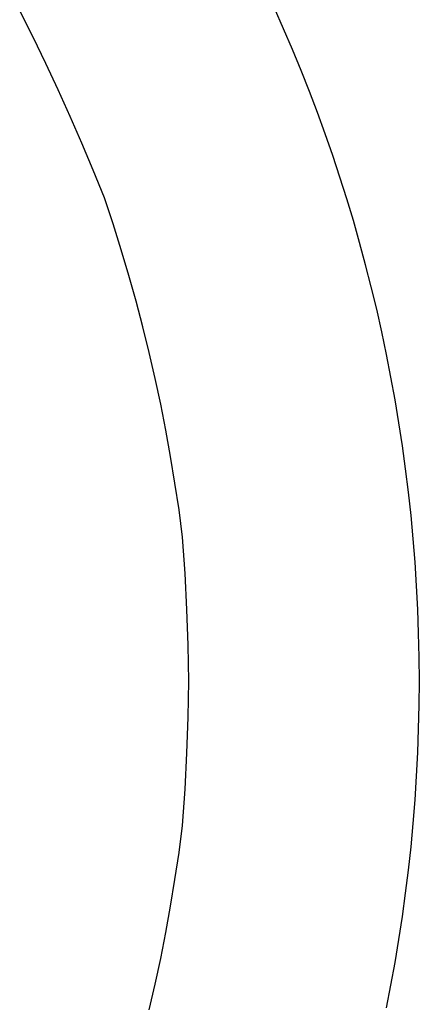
# Model space of a CAD drawing. Header units: metres. Extents: x 6502846 to 6512378, y 5892705 to 5896166.
# Tile 53 of 73: x 6504261.762 to 6504262.494, y 5895296.243 to 5895298.046. Entities that reach past the tile are written whole.
import ezdxf

# ---------------------------------------------------------------- set-up
doc = ezdxf.new("R2010")
doc.units = ezdxf.units.M
doc.header["$MEASUREMENT"] = 0
doc.layers.get('0').update_dxf_attribs({"color": 2})
doc.layers.add('A_wyposażenie_sanitarne', color=131, linetype='Continuous')

# ---------------------------------------------------------------- blocks, each defined once
blk = doc.blocks.new('umywalka')
for p, q in [((11.856, -37.33), (12.34, -37.086)), ((11.373, -37.565), (11.856, -37.33)), ((10.89, -37.793), (11.373, -37.565)), ((10.404, -38.013), (10.89, -37.793)), ((9.915, -38.226), (10.404, -38.013)), ((9.419, -38.434), (9.915, -38.226)), ((8.917, -38.637), (9.419, -38.434)), ((8.438, -38.795), (8.917, -38.637)), ((7.963, -38.945), (8.438, -38.795)), ((7.02, -39.219), (7.491, -39.086)), ((7.491, -39.086), (7.963, -38.945)), ((6.551, -39.343), (7.02, -39.219)), ((-5.954, -39.459), (-5.483, -39.568)), ((5.61, -39.568), (6.081, -39.459)), ((6.081, -39.459), (6.551, -39.343)), ((-5.483, -39.568), (-5.01, -39.669)), ((5.137, -39.669), (5.61, -39.568)), ((-5.01, -39.669), (-4.533, -39.763)), ((-4.533, -39.763), (-4.053, -39.85)), ((4.179, -39.85), (4.66, -39.763)), ((4.66, -39.763), (5.137, -39.669)), ((-4.053, -39.85), (-3.566, -39.93)), ((-3.566, -39.93), (-3.074, -40.004)), ((-3.074, -40.004), (-2.574, -40.071)), ((2.701, -40.071), (3.201, -40.004)), ((3.201, -40.004), (3.693, -39.93)), ((3.693, -39.93), (4.179, -39.85)), ((-2.574, -40.071), (-1.91, -40.116)), ((-1.91, -40.116), (-1.252, -40.15)), ((-1.252, -40.15), (-0.596, -40.172)), ((-0.596, -40.172), (0.063, -40.183)), ((0.063, -40.183), (0.723, -40.172)), ((0.723, -40.172), (1.379, -40.15)), ((1.379, -40.15), (2.037, -40.116)), ((2.037, -40.116), (2.701, -40.071)), ((12.012, -41.92), (12.39, -41.752)), ((11.632, -42.083), (12.012, -41.92)), ((11.249, -42.24), (11.632, -42.083)), ((10.863, -42.393), (11.249, -42.24)), ((10.085, -42.682), (10.475, -42.54)), ((10.475, -42.54), (10.863, -42.393)), ((9.691, -42.819), (10.085, -42.682)), ((9.296, -42.951), (9.691, -42.819)), ((8.498, -43.198), (8.898, -43.077)), ((8.898, -43.077), (9.296, -42.951)), ((8.095, -43.313), (8.498, -43.198)), ((7.283, -43.527), (7.69, -43.423)), ((7.69, -43.423), (8.095, -43.313)), ((6.874, -43.626), (7.283, -43.527)), ((6.049, -43.806), (6.463, -43.718)), ((6.463, -43.718), (6.874, -43.626)), ((-5.915, -43.806), (-5.5, -43.887)), ((-5.5, -43.887), (-5.082, -43.963)), ((-5.082, -43.963), (-4.663, -44.033)), ((4.797, -44.033), (5.216, -43.963)), ((5.216, -43.963), (5.634, -43.887)), ((5.634, -43.887), (6.049, -43.806)), ((-4.663, -44.033), (-4.241, -44.097)), ((-4.241, -44.097), (-3.818, -44.155)), ((-3.818, -44.155), (-3.393, -44.208)), ((3.528, -44.208), (3.953, -44.155)), ((3.953, -44.155), (4.376, -44.097)), ((4.376, -44.097), (4.797, -44.033)), ((-3.393, -44.208), (-2.966, -44.254)), ((-2.966, -44.254), (-2.538, -44.294)), ((-2.538, -44.294), (-2.108, -44.328)), ((-2.108, -44.328), (-1.676, -44.356)), ((1.81, -44.356), (2.242, -44.328)), ((2.242, -44.328), (2.672, -44.294)), ((2.672, -44.294), (3.101, -44.254)), ((3.101, -44.254), (3.528, -44.208)), ((-1.676, -44.356), (-1.242, -44.378)), ((-1.242, -44.378), (-0.807, -44.394)), ((-0.807, -44.394), (-0.371, -44.403)), ((-0.371, -44.403), (0.067, -44.407)), ((0.067, -44.407), (0.505, -44.403)), ((0.067, -44.407), (0.067, -44.407)), ((0.505, -44.403), (0.942, -44.394)), ((0.942, -44.394), (1.377, -44.378)), ((1.377, -44.378), (1.81, -44.356))]:
    blk.add_line(p, q)

msp = doc.modelspace()

# ---------------------------------------------------------------- block references
at = {"layer": 'A_wyposażenie_sanitarne', "xscale": 0.1, "yscale": 0.1, "zscale": 0.1, "rotation": 90}
msp.add_blockref('umywalka', (6504258.0536, 5895296.8279), dxfattribs=at)

doc.saveas('drawing.dxf')
